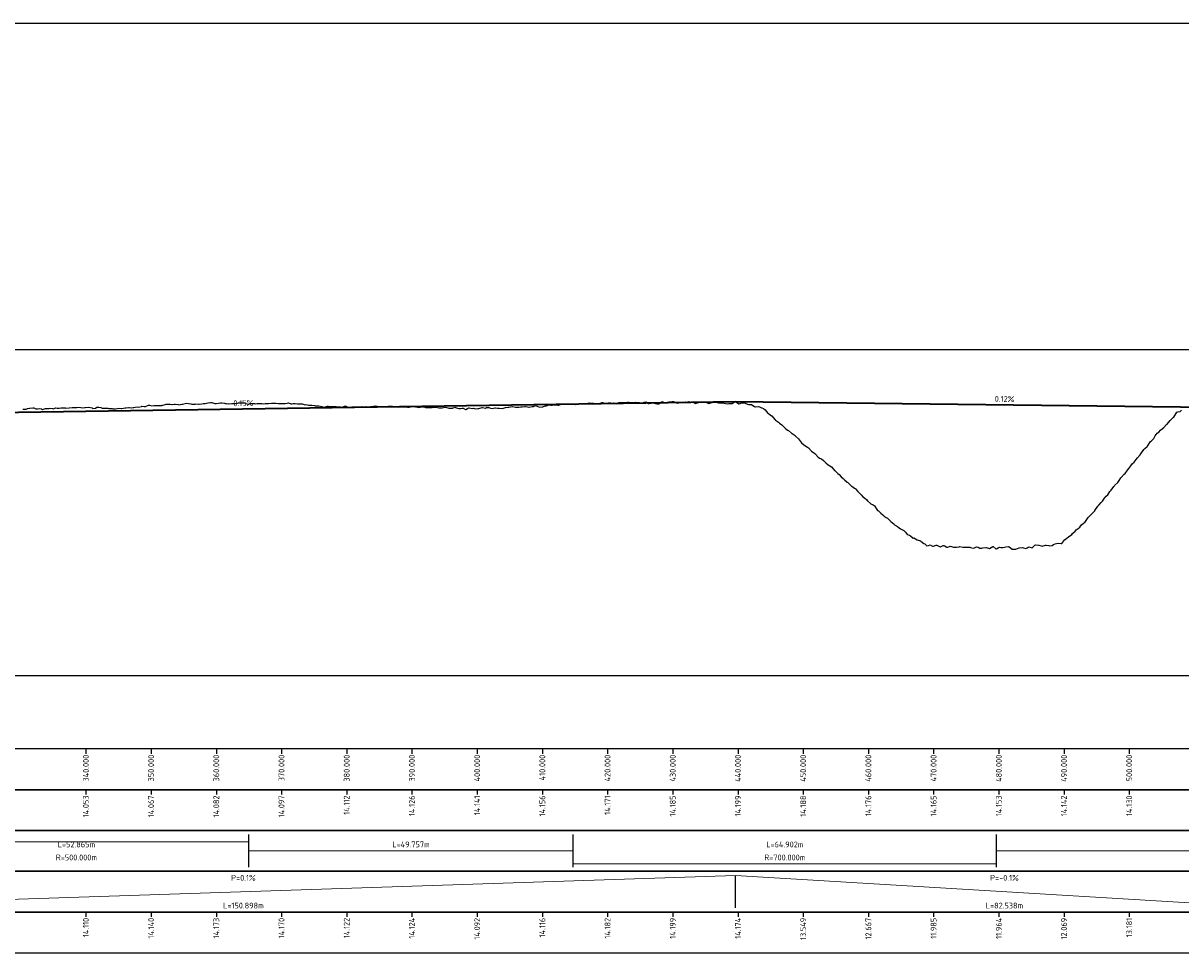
# Model space of a CAD drawing. Header units: metres. Extents: x 220364 to 225126, y 402650 to 403044.
# Tile 10 of 14: x 222764 to 222942, y 402650 to 402793. Entities that reach past the tile are written whole.
import ezdxf

# ---------------------------------------------------------------- set-up
doc = ezdxf.new("R2010")
doc.units = ezdxf.units.M
for name, color, linetype in [('C3D-PROFILE', 7, 'Continuous'), ('C3D-PROFILE_LABELING', 7, 'Continuous'), ('C3D-PROFILE_PROFILEVIEW', 7, 'Continuous'), ('C3D-PROFILE_PROFILEVIEW_LABELING', 7, 'Continuous')]:
    doc.layers.add(name, color=color, linetype=linetype)
for name, color, linetype, lineweight in [('N-WA-GW-MAAIVELD-G', 90, 'Continuous', 35), ('X-XX-AL-DETAIL_2-G', 7, 'Continuous', 25), ('X-XX-AL-PROFIELBALK-G', 7, 'Continuous', 25), ('X-XX-AL-T18', 7, 'Continuous', 18), ('X-XX-AL-T25', 7, 'Continuous', 25)]:
    doc.layers.add(name, color=color, linetype=linetype, lineweight=lineweight)
doc.styles.add('NLCS-ISO', font='NLCS-ISO.ttf')

# ---------------------------------------------------------------- blocks, each defined once
blk = doc.blocks.new('*U2')
at = {"layer": 'X-XX-AL-T25', "color": 7, "linetype": 'Continuous', "lineweight": 25, "char_height": 0.9, "attachment_point": 8, "style": 'NLCS-ISO'}
for s, insert, rotation in [('{\\fNLCS-ISO|b0|i0|c0|p10;\\C256;0.12%}', (206352.1, 396233.84), 359.3398), ('{\\fNLCS-ISO|b0|i0|c0|p10;\\C256;0.15%}', (206235.37, 396233.2), 0.8456)]:
    blk.add_mtext(s, dxfattribs=dict(at, insert=insert, rotation=rotation))
blk = doc.blocks.new('*U5')
at = {"layer": 'X-XX-AL-T25', "color": 7, "linetype": 'Continuous', "lineweight": 25, "char_height": 0.9, "attachment_point": 6, "rotation": 90, "style": 'NLCS-ISO'}
for s, insert in [('14.110', (206211.22, 396154.76)), ('14.140', (206221.22, 396154.76)), ('14.173', (206231.22, 396154.76)), ('14.170', (206241.22, 396154.76)), ('14.122', (206251.22, 396154.76)), ('14.124', (206261.22, 396154.76)), ('14.092', (206271.22, 396154.76)), ('14.116', (206281.22, 396154.76)), ('14.182', (206291.22, 396154.76)), ('14.199', (206301.22, 396154.76)), ('14.174', (206311.22, 396154.76)), ('13.549', (206321.22, 396154.76)), ('12.667', (206331.22, 396154.76)), ('11.985', (206341.22, 396154.76)), ('11.964', (206351.22, 396154.76)), ('12.069', (206361.22, 396154.76)), ('13.181', (206371.22, 396154.76))]:
    blk.add_mtext(s, dxfattribs=dict(at, insert=insert))
blk = doc.blocks.new('*U6')
at = {"layer": 'X-XX-AL-T25', "color": 7, "linetype": 'Continuous', "lineweight": 25, "char_height": 0.9, "attachment_point": 5, "style": 'NLCS-ISO'}
for s, insert in [('P=0.1%', (206235.38, 396160.89)), ('P=-0.1%', (206352.09, 396160.89)), ('L=150.898m', (206235.38, 396156.64)), ('L=82.538m', (206352.09, 396156.64))]:
    blk.add_mtext(s, dxfattribs=dict(at, insert=insert))
blk = doc.blocks.new('*U7')
at = {"layer": 'X-XX-AL-T25', "color": 7, "linetype": 'Continuous', "lineweight": 25, "char_height": 0.9, "attachment_point": 5, "style": 'NLCS-ISO'}
for s, insert in [('L=52.865m', (206209.77, 396166.01)), ('L=49.757m', (206261.08, 396166.01)), ('L=64.902m', (206318.41, 396166.01)), ('R=500.000m', (206209.77, 396164.01)), ('R=700.000m', (206318.41, 396164.01))]:
    blk.add_mtext(s, dxfattribs=dict(at, insert=insert))
blk = doc.blocks.new('*U8')
at = {"layer": 'X-XX-AL-T25', "color": 7, "linetype": 'Continuous', "lineweight": 25, "char_height": 0.9, "attachment_point": 6, "rotation": 90, "style": 'NLCS-ISO'}
for s, insert in [('14.053', (206211.22, 396173.51)), ('14.067', (206221.22, 396173.51)), ('14.082', (206231.22, 396173.51)), ('14.097', (206241.22, 396173.51)), ('14.112', (206251.22, 396173.51)), ('14.126', (206261.22, 396173.51)), ('14.141', (206271.22, 396173.51)), ('14.156', (206281.22, 396173.51)), ('14.171', (206291.22, 396173.51)), ('14.185', (206301.22, 396173.51)), ('14.199', (206311.22, 396173.51)), ('14.188', (206321.22, 396173.51)), ('14.176', (206331.22, 396173.51)), ('14.165', (206341.22, 396173.51)), ('14.153', (206351.22, 396173.51)), ('14.142', (206361.22, 396173.51)), ('14.130', (206371.22, 396173.51))]:
    blk.add_mtext(s, dxfattribs=dict(at, insert=insert))
blk = doc.blocks.new('*U9')
at = {"layer": 'X-XX-AL-T25', "color": 7, "linetype": 'Continuous', "lineweight": 25, "char_height": 0.9, "attachment_point": 6, "rotation": 90, "style": 'NLCS-ISO'}
for s, insert in [('340.000', (206211.22, 396179.76)), ('350.000', (206221.22, 396179.76)), ('360.000', (206231.22, 396179.76)), ('370.000', (206241.22, 396179.76)), ('380.000', (206251.22, 396179.76)), ('390.000', (206261.22, 396179.76)), ('400.000', (206271.22, 396179.76)), ('410.000', (206281.22, 396179.76)), ('420.000', (206291.22, 396179.76)), ('430.000', (206301.22, 396179.76)), ('440.000', (206311.22, 396179.76)), ('450.000', (206321.22, 396179.76)), ('460.000', (206331.22, 396179.76)), ('470.000', (206341.22, 396179.76)), ('480.000', (206351.22, 396179.76)), ('490.000', (206361.22, 396179.76)), ('500.000', (206371.22, 396179.76))]:
    blk.add_mtext(s, dxfattribs=dict(at, insert=insert))
blk = doc.blocks.new('*U11')
at = {"layer": 'N-WA-GW-MAAIVELD-G', "color": 3, "linetype": 'Continuous', "lineweight": 35}
for p, q in [((206159.93, 396231.66), (206310.83, 396233.89)), ((206310.83, 396233.89), (206393.36, 396232.93))]:
    blk.add_line(p, q, dxfattribs=at)
blk = doc.blocks.new('*U12')
at = {"layer": 'C3D-PROFILE', "color": 7, "linetype": 'Continuous', "lineweight": -3}
for p, q in [((206201.55, 396232.74), (206201.65, 396232.74)), ((206201.65, 396232.74), (206202.06, 396232.75)), ((206202.06, 396232.75), (206202.27, 396232.81)), ((206202.27, 396232.81), (206202.56, 396232.9)), ((206202.56, 396232.9), (206202.62, 396232.88)), ((206202.62, 396232.88), (206203.07, 396232.95)), ((206203.07, 396232.95), (206203.22, 396232.94)), ((206203.22, 396232.94), (206203.57, 396232.76)), ((206203.57, 396232.76), (206203.81, 396232.8)), ((206203.81, 396232.8), (206204.08, 396232.81)), ((206204.08, 396232.81), (206204.41, 396232.77)), ((206204.41, 396232.77), (206204.59, 396232.7)), ((206204.59, 396232.7), (206205.01, 396232.82)), ((206205.01, 396232.82), (206205.09, 396232.85)), ((206205.09, 396232.85), (206205.53, 396232.85)), ((206205.53, 396232.85), (206205.6, 396232.85)), ((206205.6, 396232.85), (206205.61, 396232.86)), ((206205.61, 396232.86), (206206.1, 396232.83)), ((206206.1, 396232.83), (206206.21, 396232.8)), ((206206.21, 396232.8), (206206.61, 396232.92)), ((206206.61, 396232.92), (206206.81, 396232.88)), ((206206.81, 396232.88), (206206.83, 396232.88)), ((206206.83, 396232.88), (206207.12, 396232.88)), ((206207.12, 396232.88), (206207.42, 396232.95)), ((206207.42, 396232.95), (206207.62, 396232.92)), ((206207.62, 396232.92), (206208.03, 396232.92)), ((206208.03, 396232.92), (206208.13, 396232.89)), ((206208.13, 396232.89), (206208.64, 396232.93)), ((206208.64, 396232.93), (206208.64, 396232.94)), ((206208.64, 396232.94), (206208.65, 396232.94)), ((206208.65, 396232.94), (206209.14, 396232.97)), ((206209.14, 396232.97), (206209.24, 396232.98)), ((206209.24, 396232.98), (206209.65, 396232.98)), ((206209.65, 396232.98), (206209.85, 396232.96)), ((206209.85, 396232.96), (206210.16, 396233.01)), ((206210.16, 396233.01), (206210.46, 396233)), ((206210.46, 396233), (206210.67, 396232.94)), ((206210.67, 396232.94), (206211.07, 396232.98)), ((206211.07, 396232.98), (206211.17, 396232.98)), ((206211.17, 396232.98), (206211.68, 396233.02)), ((206211.68, 396233.02), (206211.68, 396233.02)), ((206211.68, 396233.02), (206212.19, 396232.91)), ((206212.19, 396232.91), (206212.29, 396232.84)), ((206212.29, 396232.84), (206212.69, 396232.86)), ((206212.69, 396232.86), (206212.71, 396232.87)), ((206212.71, 396232.87), (206212.9, 396233.01)), ((206212.9, 396233.01), (206213.2, 396233.04)), ((206213.2, 396233.04), (206213.52, 396232.98)), ((206213.52, 396232.98), (206213.71, 396232.88)), ((206213.71, 396232.88), (206214.14, 396232.87)), ((206214.14, 396232.87), (206214.22, 396232.88)), ((206214.22, 396232.88), (206214.58, 396232.86)), ((206214.58, 396232.86), (206214.73, 396232.83)), ((206214.73, 396232.83), (206214.76, 396232.83)), ((206214.76, 396232.83), (206215.23, 396232.82)), ((206215.23, 396232.82), (206215.38, 396232.8)), ((206215.38, 396232.8), (206215.74, 396232.78)), ((206215.74, 396232.78), (206216, 396232.84)), ((206216, 396232.84), (206216.25, 396232.86)), ((206216.25, 396232.86), (206216.61, 396232.81)), ((206216.61, 396232.81), (206216.76, 396232.81)), ((206216.76, 396232.81), (206217.23, 396232.91)), ((206217.23, 396232.91), (206217.27, 396232.91)), ((206217.27, 396232.91), (206217.41, 396232.93)), ((206217.41, 396232.93), (206217.77, 396232.96)), ((206217.77, 396232.96), (206217.85, 396232.97)), ((206217.85, 396232.97), (206218.28, 396232.95)), ((206218.28, 396232.95), (206218.47, 396232.96)), ((206218.47, 396232.96), (206218.58, 396232.98)), ((206218.58, 396232.98), (206218.79, 396233.01)), ((206218.79, 396233.01), (206219.1, 396233.08)), ((206219.1, 396233.08), (206219.3, 396233.05)), ((206219.3, 396233.05), (206219.73, 396233.16)), ((206219.73, 396233.16), (206219.81, 396233.18)), ((206219.81, 396233.18), (206220.14, 396233.15)), ((206220.14, 396233.15), (206220.32, 396233.13)), ((206220.32, 396233.13), (206220.36, 396233.14)), ((206220.36, 396233.14), (206220.83, 396233.34)), ((206220.83, 396233.34), (206220.99, 396233.34)), ((206220.99, 396233.34), (206221.34, 396233.26)), ((206221.34, 396233.26), (206221.62, 396233.29)), ((206221.62, 396233.29), (206221.84, 396233.31)), ((206221.84, 396233.31), (206222, 396233.28)), ((206222, 396233.28), (206222.35, 396233.27)), ((206222.35, 396233.27), (206222.8, 396233.31)), ((206222.8, 396233.31), (206222.86, 396233.32)), ((206222.86, 396233.32), (206222.88, 396233.31)), ((206222.88, 396233.31), (206223.37, 396233.43)), ((206223.37, 396233.43), (206223.51, 396233.47)), ((206223.51, 396233.47), (206223.88, 396233.48)), ((206223.88, 396233.48), (206224.14, 396233.47)), ((206224.14, 396233.47), (206224.39, 396233.46)), ((206224.39, 396233.46), (206224.46, 396233.46)), ((206224.46, 396233.46), (206224.77, 396233.49)), ((206224.77, 396233.49), (206224.9, 396233.48)), ((206224.9, 396233.48), (206225.4, 396233.42)), ((206225.4, 396233.42), (206225.41, 396233.41)), ((206225.41, 396233.41), (206225.92, 396233.49)), ((206225.41, 396233.41), (206225.41, 396233.41)), ((206225.92, 396233.49), (206226.05, 396233.48)), ((206226.05, 396233.48), (206226.43, 396233.61)), ((206226.43, 396233.61), (206226.7, 396233.66)), ((206226.7, 396233.66), (206226.94, 396233.57)), ((206226.94, 396233.57), (206227.34, 396233.52)), ((206227.34, 396233.52), (206227.45, 396233.5)), ((206227.45, 396233.5), (206227.9, 396233.51)), ((206227.9, 396233.51), (206227.96, 396233.51)), ((206227.96, 396233.51), (206227.98, 396233.52)), ((206227.98, 396233.52), (206228.47, 396233.51)), ((206228.47, 396233.51), (206228.62, 396233.48)), ((206228.62, 396233.48), (206228.98, 396233.56)), ((206228.98, 396233.56), (206229.26, 396233.59)), ((206229.26, 396233.59), (206229.49, 396233.58)), ((206229.49, 396233.58), (206229.9, 396233.7)), ((206229.9, 396233.7), (206230, 396233.7)), ((206230, 396233.7), (206230.33, 396233.75)), ((206230.33, 396233.75), (206230.4, 396233.76)), ((206230.4, 396233.76), (206230.51, 396233.76)), ((206230.51, 396233.76), (206230.54, 396233.76)), ((206230.54, 396233.76), (206231.02, 396233.6)), ((206231.02, 396233.6), (206231.2, 396233.62)), ((206231.2, 396233.62), (206231.54, 396233.66)), ((206231.54, 396233.66), (206231.85, 396233.71)), ((206231.85, 396233.71), (206232.05, 396233.69)), ((206232.05, 396233.69), (206232.5, 396233.63)), ((206232.5, 396233.63), (206232.56, 396233.59)), ((206232.56, 396233.59), (206232.77, 396233.59)), ((206232.77, 396233.59), (206233.07, 396233.54)), ((206233.07, 396233.54), (206233.15, 396233.56)), ((206233.15, 396233.56), (206233.58, 396233.6)), ((206233.58, 396233.6), (206233.81, 396233.6)), ((206233.81, 396233.6), (206234.09, 396233.57)), ((206234.09, 396233.57), (206234.46, 396233.66)), ((206234.46, 396233.66), (206234.61, 396233.69)), ((206234.61, 396233.69), (206235.11, 396233.71)), ((206235.11, 396233.71), (206235.12, 396233.71)), ((206235.12, 396233.71), (206235.14, 396233.71)), ((206235.14, 396233.71), (206235.63, 396233.68)), ((206235.63, 396233.68), (206235.76, 396233.62)), ((206235.76, 396233.62), (206236.14, 396233.47)), ((206236.14, 396233.47), (206236.2, 396233.49)), ((206236.2, 396233.49), (206236.42, 396233.57)), ((206236.42, 396233.57), (206236.65, 396233.62)), ((206236.65, 396233.62), (206237.08, 396233.57)), ((206237.08, 396233.57), (206237.16, 396233.53)), ((206237.16, 396233.53), (206237.47, 396233.58)), ((206237.47, 396233.58), (206237.68, 396233.6)), ((206237.68, 396233.6), (206237.74, 396233.61)), ((206237.74, 396233.61), (206238.19, 396233.6)), ((206238.19, 396233.6), (206238.39, 396233.56)), ((206238.39, 396233.56), (206238.7, 396233.58)), ((206238.7, 396233.58), (206239.05, 396233.61)), ((206239.05, 396233.61), (206239.21, 396233.59)), ((206239.21, 396233.59), (206239.71, 396233.65)), ((206239.71, 396233.65), (206239.73, 396233.65)), ((206239.73, 396233.65), (206239.78, 396233.65)), ((206239.78, 396233.65), (206240.24, 396233.66)), ((206240.24, 396233.66), (206240.37, 396233.65)), ((206240.37, 396233.65), (206240.75, 396233.57)), ((206240.75, 396233.57), (206241.03, 396233.61)), ((206241.03, 396233.61), (206241.26, 396233.58)), ((206241.26, 396233.58), (206241.69, 396233.59)), ((206241.69, 396233.59), (206241.77, 396233.61)), ((206241.77, 396233.61), (206242.08, 396233.67)), ((206242.08, 396233.67), (206242.29, 396233.69)), ((206242.29, 396233.69), (206242.67, 396233.54)), ((206242.67, 396233.54), (206242.8, 396233.54)), ((206242.8, 396233.54), (206243, 396233.57)), ((206243, 396233.57), (206243.31, 396233.59)), ((206243.31, 396233.59), (206243.66, 396233.53)), ((206243.66, 396233.53), (206243.82, 396233.52)), ((206243.82, 396233.52), (206244.32, 396233.56)), ((206244.32, 396233.56), (206244.34, 396233.56)), ((206244.34, 396233.56), (206244.39, 396233.55)), ((206244.39, 396233.55), (206244.85, 396233.4)), ((206244.85, 396233.4), (206244.98, 396233.44)), ((206244.98, 396233.44), (206245.36, 396233.35)), ((206245.36, 396233.35), (206245.64, 396233.32)), ((206245.64, 396233.32), (206245.87, 396233.36)), ((206245.87, 396233.36), (206246.3, 396233.29)), ((206246.3, 396233.29), (206246.38, 396233.25)), ((206246.38, 396233.25), (206246.69, 396233.26)), ((206246.69, 396233.26), (206246.9, 396233.26)), ((206246.9, 396233.26), (206246.95, 396233.26)), ((206246.95, 396233.26), (206247.41, 396233.12)), ((206247.41, 396233.12), (206247.61, 396233.04)), ((206247.61, 396233.04), (206247.92, 396233.09)), ((206247.92, 396233.09), (206248.27, 396233.2)), ((206248.27, 396233.2), (206248.43, 396233.19)), ((206248.43, 396233.19), (206248.93, 396233.14)), ((206248.93, 396233.14), (206248.95, 396233.13)), ((206248.95, 396233.13), (206249, 396233.14)), ((206249, 396233.14), (206249.46, 396233.16)), ((206249.46, 396233.16), (206249.59, 396233.15)), ((206249.59, 396233.15), (206249.97, 396233.11)), ((206249.97, 396233.11), (206250.25, 396233.11)), ((206250.25, 396233.11), (206250.48, 396233.05)), ((206250.48, 396233.05), (206250.91, 396233.2)), ((206250.91, 396233.2), (206250.99, 396233.22)), ((206250.99, 396233.22), (206251.3, 396233.08)), ((206251.3, 396233.08), (206251.51, 396232.98)), ((206251.51, 396232.98), (206251.56, 396232.99)), ((206251.56, 396232.99), (206252.02, 396233.09)), ((206252.02, 396233.09), (206252.22, 396233.09)), ((206252.22, 396233.09), (206252.53, 396233.09)), ((206252.53, 396233.09), (206252.88, 396233.09)), ((206252.88, 396233.09), (206253.04, 396233.05)), ((206253.04, 396233.05), (206253.54, 396233.12)), ((206253.54, 396233.12), (206253.55, 396233.12)), ((206253.55, 396233.12), (206253.61, 396233.12)), ((206253.61, 396233.12), (206254.07, 396233.1)), ((206254.07, 396233.1), (206254.2, 396233.13)), ((206254.2, 396233.13), (206254.58, 396233.11)), ((206254.58, 396233.11), (206254.86, 396233.13)), ((206254.86, 396233.13), (206255.09, 396233.14)), ((206255.09, 396233.14), (206255.52, 396233.23)), ((206255.52, 396233.23), (206255.6, 396233.24)), ((206255.6, 396233.24), (206255.91, 396233.2)), ((206255.91, 396233.2), (206256.12, 396233.16)), ((206256.12, 396233.16), (206256.17, 396233.16)), ((206256.17, 396233.16), (206256.63, 396233.08)), ((206256.63, 396233.08), (206256.83, 396233.09)), ((206256.83, 396233.09), (206257.14, 396233.15)), ((206257.14, 396233.15), (206257.49, 396233.14)), ((206257.49, 396233.14), (206257.65, 396233.17)), ((206257.65, 396233.17), (206258.15, 396233.18)), ((206258.15, 396233.18), (206258.16, 396233.18)), ((206258.16, 396233.18), (206258.22, 396233.18)), ((206258.22, 396233.18), (206258.68, 396233.14)), ((206258.68, 396233.14), (206258.81, 396233.14)), ((206258.81, 396233.14), (206259.19, 396233.05)), ((206259.19, 396233.05), (206259.47, 396233.08)), ((206259.47, 396233.08), (206259.7, 396233.09)), ((206259.7, 396233.09), (206260.12, 396233.11)), ((206260.12, 396233.11), (206260.21, 396233.11)), ((206260.21, 396233.11), (206260.52, 396233.05)), ((206260.52, 396233.05), (206260.73, 396233.02)), ((206260.73, 396233.02), (206260.78, 396233.03)), ((206260.78, 396233.03), (206261.24, 396233.13)), ((206261.24, 396233.13), (206261.44, 396233.12)), ((206261.44, 396233.12), (206261.75, 396233.11)), ((206261.75, 396233.11), (206262.1, 396233.03)), ((206262.1, 396233.03), (206262.26, 396232.98)), ((206262.26, 396232.98), (206262.76, 396233.11)), ((206262.76, 396233.11), (206262.77, 396233.12)), ((206262.77, 396233.12), (206262.78, 396233.12)), ((206262.78, 396233.12), (206262.83, 396233.1)), ((206262.83, 396233.1), (206263.2, 396233.01)), ((206263.2, 396233.01), (206263.29, 396233)), ((206263.29, 396233), (206263.42, 396233)), ((206263.42, 396233), (206263.8, 396232.98)), ((206263.8, 396232.98), (206264.08, 396232.97)), ((206264.08, 396232.97), (206264.31, 396232.99)), ((206264.31, 396232.99), (206264.73, 396233.02)), ((206264.73, 396233.02), (206264.82, 396233.01)), ((206264.82, 396233.01), (206265.13, 396232.97)), ((206265.13, 396232.97), (206265.34, 396232.93)), ((206265.34, 396232.93), (206265.39, 396232.94)), ((206265.39, 396232.94), (206265.85, 396232.94)), ((206265.85, 396232.94), (206266.05, 396232.98)), ((206266.05, 396232.98), (206266.36, 396233.04)), ((206266.36, 396233.04), (206266.71, 396232.92)), ((206266.71, 396232.92), (206266.87, 396232.9)), ((206266.87, 396232.9), (206267.37, 396232.88)), ((206267.37, 396232.88), (206267.38, 396232.87)), ((206267.38, 396232.87), (206267.44, 396232.89)), ((206267.44, 396232.89), (206267.81, 396233.01)), ((206267.81, 396233.01), (206267.9, 396232.99)), ((206267.9, 396232.99), (206268.23, 396232.87)), ((206268.23, 396232.87), (206268.41, 396232.83)), ((206268.41, 396232.83), (206268.65, 396232.84)), ((206268.65, 396232.84), (206268.92, 396232.89)), ((206268.92, 396232.89), (206269.07, 396232.87)), ((206269.07, 396232.87), (206269.43, 396232.7)), ((206269.43, 396232.7), (206269.49, 396232.7)), ((206269.49, 396232.7), (206269.74, 396232.83)), ((206269.74, 396232.83), (206269.95, 396232.91)), ((206269.95, 396232.91), (206270, 396232.91)), ((206270, 396232.91), (206270.46, 396232.84)), ((206270.46, 396232.84), (206270.66, 396232.86)), ((206270.66, 396232.86), (206270.97, 396232.8)), ((206270.97, 396232.8), (206271.32, 396232.81)), ((206271.32, 396232.81), (206271.48, 396232.84)), ((206271.48, 396232.84), (206271.98, 396232.97)), ((206271.98, 396232.97), (206271.99, 396232.98)), ((206271.99, 396232.98), (206272.05, 396232.97)), ((206272.05, 396232.97), (206272.51, 396232.88)), ((206272.51, 396232.88), (206272.64, 396232.98)), ((206272.64, 396232.98), (206273.02, 396232.99)), ((206273.02, 396232.99), (206273.29, 396232.87)), ((206273.29, 396232.87), (206273.53, 396232.85)), ((206273.53, 396232.85), (206273.95, 396232.93)), ((206273.95, 396232.93), (206274.04, 396232.92)), ((206274.04, 396232.92), (206274.35, 396232.9)), ((206274.35, 396232.9), (206274.55, 396232.88)), ((206274.55, 396232.88), (206274.61, 396232.86)), ((206274.61, 396232.86), (206275.07, 396232.85)), ((206275.07, 396232.85), (206275.27, 396232.9)), ((206275.27, 396232.9), (206275.58, 396232.96)), ((206275.58, 396232.96), (206275.93, 396233.01)), ((206275.93, 396233.01), (206276.09, 396233.05)), ((206276.09, 396233.05), (206276.59, 396233.13)), ((206276.59, 396233.13), (206276.6, 396233.12)), ((206276.6, 396233.12), (206276.66, 396233.12)), ((206276.66, 396233.12), (206277.12, 396233.04)), ((206277.12, 396233.04), (206277.25, 396233.03)), ((206277.25, 396233.03), (206277.63, 396233.03)), ((206277.63, 396233.03), (206277.9, 396233.07)), ((206277.9, 396233.07), (206278.14, 396233.08)), ((206278.14, 396233.08), (206278.56, 396233.14)), ((206278.56, 396233.14), (206278.65, 396233.12)), ((206278.65, 396233.12), (206278.97, 396233.07)), ((206278.97, 396233.07), (206279.16, 396233.02)), ((206279.16, 396233.02), (206279.22, 396233.03)), ((206279.22, 396233.03), (206279.68, 396233.14)), ((206279.68, 396233.14), (206279.88, 396233.16)), ((206279.88, 396233.16), (206280.19, 396233.27)), ((206280.19, 396233.27), (206280.54, 396233.15)), ((206280.54, 396233.15), (206280.7, 396233.08)), ((206280.7, 396233.08), (206281.2, 396233.05)), ((206281.2, 396233.05), (206281.21, 396233.05)), ((206281.21, 396233.05), (206281.27, 396233.07)), ((206281.27, 396233.07), (206281.73, 396233.22)), ((206281.73, 396233.22), (206281.86, 396233.23)), ((206281.86, 396233.23), (206282.24, 396233.38)), ((206282.24, 396233.38), (206282.51, 396233.36)), ((206282.51, 396233.36), (206282.75, 396233.34)), ((206282.75, 396233.34), (206283.17, 396233.38)), ((206283.17, 396233.38), (206283.26, 396233.38)), ((206283.26, 396233.38), (206283.32, 396233.37)), ((206283.32, 396233.37), (206283.58, 396233.36)), ((206283.58, 396233.36), (206283.74, 396233.35)), ((206283.74, 396233.35), (206283.77, 396233.35)), ((206283.77, 396233.35), (206283.83, 396233.38)), ((206283.83, 396233.38), (206284.29, 396233.56)), ((206284.29, 396233.56), (206284.49, 396233.55)), ((206284.49, 396233.55), (206284.8, 396233.56)), ((206284.8, 396233.56), (206285.15, 396233.54)), ((206285.15, 396233.54), (206285.31, 396233.49)), ((206285.31, 396233.49), (206285.81, 396233.47)), ((206285.81, 396233.47), (206285.82, 396233.47)), ((206285.82, 396233.47), (206285.88, 396233.47)), ((206285.88, 396233.47), (206285.96, 396233.47)), ((206285.96, 396233.47), (206286.33, 396233.46)), ((206286.33, 396233.46), (206286.46, 396233.54)), ((206286.46, 396233.54), (206286.85, 396233.58)), ((206286.85, 396233.58), (206287.11, 396233.53)), ((206287.11, 396233.53), (206287.36, 396233.54)), ((206287.36, 396233.54), (206287.77, 396233.55)), ((206287.77, 396233.55), (206287.87, 396233.56)), ((206287.87, 396233.56), (206288.24, 396233.64)), ((206288.24, 396233.64), (206288.38, 396233.68)), ((206288.38, 396233.68), (206288.42, 396233.68)), ((206288.42, 396233.68), (206288.89, 396233.63)), ((206288.89, 396233.63), (206289.07, 396233.63)), ((206289.07, 396233.63), (206289.4, 396233.6)), ((206289.4, 396233.6), (206289.73, 396233.57)), ((206289.73, 396233.57), (206289.92, 396233.61)), ((206289.92, 396233.61), (206290.38, 396233.74)), ((206290.38, 396233.74), (206290.43, 396233.73)), ((206290.43, 396233.73), (206290.6, 396233.71)), ((206290.6, 396233.71), (206290.88, 396233.63)), ((206290.88, 396233.63), (206290.94, 396233.67)), ((206290.94, 396233.67), (206291.3, 396233.72)), ((206291.3, 396233.72), (206291.45, 396233.7)), ((206291.45, 396233.7), (206291.72, 396233.69)), ((206291.72, 396233.69), (206291.96, 396233.67)), ((206291.96, 396233.67), (206292.14, 396233.7)), ((206292.14, 396233.7), (206292.47, 396233.6)), ((206292.47, 396233.6), (206292.56, 396233.54)), ((206292.56, 396233.54), (206292.96, 396233.75)), ((206292.96, 396233.75), (206292.99, 396233.76)), ((206292.99, 396233.76), (206292.99, 396233.76)), ((206292.99, 396233.76), (206293.17, 396233.76)), ((206293.17, 396233.76), (206293.5, 396233.76)), ((206293.5, 396233.76), (206293.64, 396233.76)), ((206293.64, 396233.76), (206294.01, 396233.77)), ((206294.01, 396233.77), (206294.28, 396233.79)), ((206294.28, 396233.79), (206294.52, 396233.79)), ((206294.52, 396233.79), (206294.92, 396233.75)), ((206294.92, 396233.75), (206295.03, 396233.73)), ((206295.03, 396233.73), (206295.43, 396233.77)), ((206295.43, 396233.77), (206295.54, 396233.78)), ((206295.54, 396233.78), (206295.57, 396233.78)), ((206295.57, 396233.78), (206296.05, 396233.74)), ((206296.05, 396233.74), (206296.21, 396233.7)), ((206296.21, 396233.7), (206296.56, 396233.68)), ((206296.56, 396233.68), (206296.85, 396233.81)), ((206296.85, 396233.81), (206297.07, 396233.83)), ((206297.07, 396233.83), (206297.5, 396233.58)), ((206297.5, 396233.58), (206297.58, 396233.57)), ((206297.58, 396233.57), (206297.9, 396233.66)), ((206297.9, 396233.66), (206298.09, 396233.72)), ((206298.09, 396233.72), (206298.14, 396233.72)), ((206298.14, 396233.72), (206298.6, 396233.61)), ((206298.6, 396233.61), (206298.78, 396233.55)), ((206298.78, 396233.55), (206299.11, 396233.56)), ((206299.11, 396233.56), (206299.43, 396233.8)), ((206299.43, 396233.8), (206299.62, 396233.88)), ((206299.62, 396233.88), (206300.07, 396233.72)), ((206300.07, 396233.72), (206300.13, 396233.73)), ((206300.13, 396233.73), (206300.38, 396233.78)), ((206300.38, 396233.78), (206300.64, 396233.83)), ((206300.38, 396233.78), (206300.38, 396233.78)), ((206300.64, 396233.83), (206300.71, 396233.85)), ((206300.71, 396233.85), (206301.15, 396233.88)), ((206301.15, 396233.88), (206301.34, 396233.88)), ((206301.34, 396233.88), (206301.66, 396233.74)), ((206301.66, 396233.74), (206301.97, 396233.66)), ((206301.97, 396233.66), (206302.17, 396233.71)), ((206302.17, 396233.71), (206302.61, 396233.76)), ((206302.61, 396233.76), (206302.68, 396233.75)), ((206302.68, 396233.75), (206302.99, 396233.81)), ((206302.99, 396233.81), (206303.19, 396233.84)), ((206303.19, 396233.84), (206303.24, 396233.82)), ((206303.24, 396233.82), (206303.7, 396233.89)), ((206303.7, 396233.89), (206304.01, 396233.75)), ((206304.01, 396233.75), (206304.21, 396233.83)), ((206304.21, 396233.83), (206304.51, 396233.7)), ((206304.51, 396233.7), (206304.72, 396233.61)), ((206304.72, 396233.61), (206305.14, 396233.74)), ((206305.14, 396233.74), (206305.23, 396233.77)), ((206305.23, 396233.77), (206305.6, 396233.79)), ((206305.6, 396233.79), (206305.74, 396233.79)), ((206305.74, 396233.79), (206305.77, 396233.79)), ((206305.77, 396233.79), (206306.25, 396233.81)), ((206306.25, 396233.81), (206306.4, 396233.76)), ((206306.4, 396233.76), (206306.76, 396233.62)), ((206306.76, 396233.62), (206307.04, 396233.72)), ((206307.04, 396233.72), (206307.27, 396233.75)), ((206307.27, 396233.75), (206307.6, 396233.8)), ((206307.6, 396233.8), (206307.67, 396233.82)), ((206307.67, 396233.82), (206307.78, 396233.79)), ((206307.78, 396233.79), (206308.24, 396233.71)), ((206308.24, 396233.71), (206308.28, 396233.7)), ((206308.28, 396233.7), (206308.29, 396233.7)), ((206308.29, 396233.7), (206308.79, 396233.66)), ((206308.79, 396233.66), (206308.92, 396233.69)), ((206308.92, 396233.69), (206309.3, 396233.62)), ((206309.3, 396233.62), (206309.54, 396233.54)), ((206309.54, 396233.54), (206309.81, 396233.6)), ((206309.81, 396233.6), (206310.16, 396233.61)), ((206310.16, 396233.61), (206310.32, 396233.58)), ((206310.32, 396233.58), (206310.79, 396233.88)), ((206310.79, 396233.88), (206310.83, 396233.89)), ((206310.83, 396233.89), (206311, 396233.78)), ((206311, 396233.78), (206311.33, 396233.56)), ((206311.33, 396233.56), (206311.41, 396233.53)), ((206311.41, 396233.53), (206311.84, 396233.7)), ((206311.84, 396233.7), (206312.03, 396233.68)), ((206312.03, 396233.68), (206312.35, 396233.63)), ((206312.35, 396233.63), (206312.66, 396233.5)), ((206312.66, 396233.5), (206312.86, 396233.44)), ((206312.86, 396233.44), (206313.28, 396233.43)), ((206313.28, 396233.43), (206313.37, 396233.39)), ((206313.37, 396233.39), (206313.75, 396233.16)), ((206313.75, 396233.16), (206313.88, 396233.08)), ((206313.88, 396233.08), (206313.91, 396233.08)), ((206313.91, 396233.08), (206314.39, 396233.14)), ((206314.39, 396233.14), (206314.53, 396233.08)), ((206314.53, 396233.08), (206314.81, 396232.95)), ((206314.81, 396232.95), (206314.89, 396232.91)), ((206314.89, 396232.91), (206315.15, 396232.81)), ((206315.15, 396232.81), (206315.4, 396232.62)), ((206315.4, 396232.62), (206315.76, 396232.18)), ((206379.03, 396232.36), (206379.24, 396232.57)), ((206315.76, 396232.18), (206315.91, 396232.08)), ((206315.91, 396232.08), (206316.38, 396231.72)), ((206316.38, 396231.72), (206316.42, 396231.68)), ((206316.42, 396231.68), (206316.6, 396231.45)), ((206316.6, 396231.45), (206316.92, 396231.07)), ((206316.92, 396231.07), (206316.99, 396231.02)), ((206316.99, 396231.02), (206317.43, 396230.74)), ((206317.43, 396230.74), (206317.61, 396230.6)), ((206317.61, 396230.6), (206317.94, 396230.34)), ((206377.02, 396230.45), (206377.51, 396230.99)), ((206377.51, 396230.99), (206377.52, 396231)), ((206377.52, 396231), (206377.53, 396231.03)), ((206377.53, 396231.03), (206377.62, 396231.1)), ((206377.62, 396231.1), (206377.98, 396231.44)), ((206377.98, 396231.44), (206378.02, 396231.48)), ((206378.02, 396231.48), (206378.08, 396231.52)), ((206378.08, 396231.52), (206378.53, 396232.27)), ((206378.53, 396232.27), (206378.66, 396232.32)), ((206378.66, 396232.32), (206379.03, 396232.36)), ((206317.94, 396230.34), (206318.22, 396230.05)), ((206318.22, 396230.05), (206318.45, 396229.83)), ((206318.45, 396229.83), (206318.83, 396229.52)), ((206318.83, 396229.52), (206318.95, 396229.45)), ((206318.95, 396229.45), (206319.45, 396229.03)), ((206319.45, 396229.03), (206319.46, 396229.01)), ((206319.46, 396229.01), (206319.52, 396228.98)), ((206319.52, 396228.98), (206319.97, 396228.69)), ((206375.2, 396228.62), (206375.51, 396229.06)), ((206375.51, 396229.06), (206375.77, 396229.2)), ((206375.77, 396229.2), (206376.01, 396229.49)), ((206376.01, 396229.49), (206376.35, 396229.78)), ((206376.35, 396229.78), (206376.51, 396229.93)), ((206376.51, 396229.93), (206376.93, 396230.38)), ((206376.93, 396230.38), (206377.02, 396230.45)), ((206319.97, 396228.69), (206320.06, 396228.58)), ((206320.06, 396228.58), (206320.48, 396228.18)), ((206320.48, 396228.18), (206320.68, 396227.99)), ((206320.68, 396227.99), (206320.98, 396227.58)), ((206320.98, 396227.58), (206321.29, 396227.33)), ((206321.29, 396227.33), (206321.49, 396227.17)), ((206321.49, 396227.17), (206321.91, 396226.88)), ((206374.04, 396227.04), (206374.5, 396227.75)), ((206374.5, 396227.75), (206374.62, 396227.87)), ((206374.62, 396227.87), (206375, 396228.22)), ((206375, 396228.22), (206375.2, 396228.62)), ((206321.91, 396226.88), (206322, 396226.81)), ((206322, 396226.81), (206322.02, 396226.79)), ((206322.02, 396226.79), (206322.46, 396226.35)), ((206322.46, 396226.35), (206322.51, 396226.31)), ((206322.51, 396226.31), (206322.51, 396226.31)), ((206322.51, 396226.31), (206323.01, 396225.93)), ((206323.01, 396225.93), (206323.12, 396225.82)), ((206323.12, 396225.82), (206323.52, 396225.36)), ((206323.52, 396225.36), (206323.72, 396225.22)), ((206372.48, 396225.26), (206372.89, 396225.74)), ((206372.89, 396225.74), (206372.99, 396225.88)), ((206372.99, 396225.88), (206373.47, 396226.57)), ((206373.47, 396226.57), (206373.49, 396226.6)), ((206373.49, 396226.6), (206373.64, 396226.72)), ((206373.64, 396226.72), (206373.99, 396227)), ((206373.99, 396227), (206374.04, 396227.04)), ((206323.72, 396225.22), (206324.03, 396225.1)), ((206324.03, 396225.1), (206324.33, 396224.86)), ((206324.33, 396224.86), (206324.53, 396224.65)), ((206324.53, 396224.65), (206324.68, 396224.5)), ((206324.68, 396224.5), (206325.04, 396224.18)), ((206325.04, 396224.18), (206325.54, 396223.89)), ((206325.54, 396223.89), (206325.55, 396223.89)), ((206325.55, 396223.89), (206325.56, 396223.87)), ((206325.56, 396223.87), (206326.05, 396223.35)), ((206370.97, 396223.36), (206371.16, 396223.61)), ((206371.16, 396223.61), (206371.47, 396224.03)), ((206371.47, 396224.03), (206371.74, 396224.38)), ((206371.74, 396224.38), (206371.98, 396224.62)), ((206371.98, 396224.62), (206372.31, 396225.01)), ((206372.31, 396225.01), (206372.48, 396225.26)), ((206326.05, 396223.35), (206326.15, 396223.27)), ((206326.15, 396223.27), (206326.56, 396222.89)), ((206326.56, 396222.89), (206326.75, 396222.7)), ((206326.75, 396222.7), (206327.06, 396222.34)), ((206327.06, 396222.34), (206327.36, 396222.08)), ((206327.36, 396222.08), (206327.57, 396221.91)), ((206327.57, 396221.91), (206327.96, 396221.56)), ((206369.46, 396221.47), (206369.66, 396221.77)), ((206369.66, 396221.77), (206369.96, 396222.2)), ((206369.96, 396222.2), (206370, 396222.26)), ((206370, 396222.26), (206370.47, 396222.78)), ((206370.47, 396222.78), (206370.58, 396222.89)), ((206370.58, 396222.89), (206370.97, 396223.36)), ((206327.96, 396221.56), (206328.08, 396221.5)), ((206328.08, 396221.5), (206328.57, 396221)), ((206328.57, 396221), (206328.58, 396220.98)), ((206328.58, 396220.98), (206328.66, 396220.93)), ((206328.66, 396220.93), (206329.09, 396220.64)), ((206329.09, 396220.64), (206329.17, 396220.56)), ((206329.17, 396220.56), (206329.23, 396220.5)), ((206329.23, 396220.5), (206329.6, 396220.1)), ((206329.6, 396220.1), (206329.77, 396219.96)), ((206329.77, 396219.96), (206330.1, 396219.6)), ((206367.95, 396219.61), (206368.27, 396220.11)), ((206368.27, 396220.11), (206368.45, 396220.33)), ((206368.45, 396220.33), (206368.85, 396220.88)), ((206368.85, 396220.88), (206368.95, 396220.97)), ((206368.95, 396220.97), (206369.03, 396221.1)), ((206369.03, 396221.1), (206369.46, 396221.47)), ((206330.1, 396219.6), (206330.37, 396219.29)), ((206330.37, 396219.29), (206330.61, 396219.13)), ((206330.61, 396219.13), (206330.97, 396218.82)), ((206330.97, 396218.82), (206331.11, 396218.66)), ((206331.11, 396218.66), (206331.56, 396218.26)), ((206331.56, 396218.26), (206331.62, 396218.21)), ((206331.62, 396218.21), (206331.94, 396218.05)), ((206366.54, 396218), (206366.94, 396218.44)), ((206366.94, 396218.44), (206367.12, 396218.64)), ((206367.12, 396218.64), (206367.44, 396219.09)), ((206367.44, 396219.09), (206367.7, 396219.38)), ((206367.7, 396219.38), (206367.95, 396219.61)), ((206331.94, 396218.05), (206332.13, 396217.94)), ((206332.13, 396217.94), (206332.16, 396217.9)), ((206332.16, 396217.9), (206332.63, 396217.21)), ((206332.63, 396217.21), (206332.76, 396217.13)), ((206332.76, 396217.13), (206333.14, 396216.79)), ((206333.14, 396216.79), (206333.42, 396216.53)), ((206333.42, 396216.53), (206333.64, 396216.31)), ((206364.92, 396216.12), (206365.39, 396216.6)), ((206365.39, 396216.6), (206365.43, 396216.64)), ((206365.43, 396216.64), (206365.68, 396216.89)), ((206365.68, 396216.89), (206365.93, 396217.14)), ((206365.93, 396217.14), (206365.97, 396217.17)), ((206365.97, 396217.17), (206366.43, 396217.85)), ((206366.43, 396217.85), (206366.54, 396218)), ((206333.64, 396216.31), (206333.95, 396216.12)), ((206333.95, 396216.12), (206334.15, 396216.01)), ((206334.15, 396216.01), (206334.55, 396215.6)), ((206334.55, 396215.6), (206334.66, 396215.5)), ((206334.66, 396215.5), (206335.15, 396215.1)), ((206335.15, 396215.1), (206335.16, 396215.09)), ((206335.16, 396215.09), (206335.24, 396215.02)), ((206335.24, 396215.02), (206335.67, 396214.72)), ((206335.67, 396214.72), (206335.74, 396214.67)), ((206335.74, 396214.67), (206336.17, 396214.39)), ((206363.41, 396214.46), (206363.66, 396214.65)), ((206363.66, 396214.65), (206363.91, 396214.99)), ((206363.91, 396214.99), (206364.23, 396215.26)), ((206364.23, 396215.26), (206364.42, 396215.34)), ((206364.42, 396215.34), (206364.81, 396215.98)), ((206364.81, 396215.98), (206364.92, 396216.12)), ((206336.17, 396214.39), (206336.34, 396214.3)), ((206336.34, 396214.3), (206336.44, 396214.25)), ((206336.44, 396214.25), (206336.68, 396214.14)), ((206336.68, 396214.14), (206336.93, 396213.85)), ((206336.93, 396213.85), (206337.18, 396213.5)), ((206337.18, 396213.5), (206337.52, 396213.42)), ((206337.52, 396213.42), (206337.69, 396213.29)), ((206337.69, 396213.29), (206338.11, 396212.97)), ((206338.11, 396212.97), (206338.19, 396212.98)), ((206338.19, 396212.98), (206338.7, 396212.72)), ((206361.39, 396212.77), (206361.7, 396212.99)), ((206361.7, 396212.99), (206361.9, 396213.13)), ((206361.9, 396213.13), (206361.93, 396213.14)), ((206361.93, 396213.14), (206362.4, 396213.54)), ((206362.4, 396213.54), (206362.5, 396213.66)), ((206362.5, 396213.66), (206362.91, 396214.05)), ((206362.91, 396214.05), (206363.08, 396214.21)), ((206363.08, 396214.21), (206363.41, 396214.46)), ((206338.7, 396212.72), (206338.7, 396212.72)), ((206338.7, 396212.72), (206338.71, 396212.71)), ((206338.71, 396212.71), (206339.2, 396212.53)), ((206339.2, 396212.53), (206339.29, 396212.5)), ((206339.29, 396212.5), (206339.71, 396212.12)), ((206339.71, 396212.12), (206339.87, 396212.09)), ((206339.87, 396212.09), (206340.21, 396211.8)), ((206340.21, 396211.8), (206340.46, 396211.82)), ((206340.46, 396211.82), (206340.72, 396211.94)), ((206340.72, 396211.94), (206341.05, 396211.75)), ((206341.05, 396211.75), (206341.22, 396211.74)), ((206341.22, 396211.74), (206341.64, 396211.86)), ((206341.64, 396211.86), (206341.73, 396211.87)), ((206341.73, 396211.87), (206342.23, 396211.61)), ((206342.23, 396211.61), (206342.23, 396211.61)), ((206342.23, 396211.61), (206342.24, 396211.61)), ((206342.24, 396211.61), (206342.26, 396211.62)), ((206342.26, 396211.62), (206342.68, 396211.84)), ((206342.68, 396211.84), (206342.74, 396211.8)), ((206342.74, 396211.8), (206342.82, 396211.81)), ((206342.82, 396211.81), (206343.24, 396211.59)), ((206343.24, 396211.59), (206343.41, 396211.57)), ((206343.41, 396211.57), (206343.65, 396211.67)), ((206343.65, 396211.67), (206343.75, 396211.71)), ((206343.75, 396211.71), (206343.99, 396211.66)), ((206343.99, 396211.66), (206344.25, 396211.55)), ((206344.25, 396211.55), (206344.57, 396211.59)), ((206344.57, 396211.59), (206344.76, 396211.55)), ((206344.76, 396211.55), (206345.15, 396211.62)), ((206345.15, 396211.62), (206345.26, 396211.67)), ((206345.26, 396211.67), (206345.73, 396211.59)), ((206345.73, 396211.59), (206345.77, 396211.59)), ((206345.77, 396211.59), (206345.97, 396211.57)), ((206345.97, 396211.57), (206346.27, 396211.55)), ((206346.27, 396211.55), (206346.32, 396211.56)), ((206346.32, 396211.56), (206346.77, 396211.55)), ((206346.77, 396211.55), (206346.9, 396211.52)), ((206346.9, 396211.52), (206347.28, 396211.43)), ((206347.28, 396211.43), (206347.48, 396211.48)), ((206347.48, 396211.48), (206347.78, 396211.61)), ((206347.78, 396211.61), (206348.06, 396211.58)), ((206348.06, 396211.58), (206348.29, 396211.44)), ((206348.29, 396211.44), (206348.64, 396211.41)), ((206348.64, 396211.41), (206348.79, 396211.49)), ((206348.79, 396211.49), (206349.22, 396211.5)), ((206349.22, 396211.5), (206349.3, 396211.51)), ((206349.3, 396211.51), (206349.8, 396211.38)), ((206349.8, 396211.38), (206350.31, 396211.7)), ((206349.8, 396211.38), (206349.8, 396211.38)), ((206349.8, 396211.38), (206349.8, 396211.38)), ((206350.31, 396211.7), (206350.38, 396211.7)), ((206350.38, 396211.7), (206350.81, 396211.26)), ((206350.81, 396211.26), (206350.86, 396211.3)), ((206350.86, 396211.3), (206351.14, 396211.49)), ((206351.14, 396211.49), (206351.31, 396211.57)), ((206351.31, 396211.57), (206351.54, 396211.51)), ((206351.54, 396211.51), (206351.82, 396211.54)), ((206351.82, 396211.54), (206352.12, 396211.56)), ((206352.12, 396211.56), (206352.32, 396211.62)), ((206352.32, 396211.62), (206352.69, 396211.67)), ((206352.69, 396211.67), (206352.83, 396211.63)), ((206352.83, 396211.63), (206353.27, 396211.29)), ((206353.27, 396211.29), (206353.33, 396211.28)), ((206353.33, 396211.28), (206353.74, 396211.28)), ((206353.74, 396211.28), (206353.83, 396211.28)), ((206353.83, 396211.28), (206353.85, 396211.29)), ((206353.85, 396211.29), (206354.34, 396211.46)), ((206354.34, 396211.46), (206354.42, 396211.48)), ((206354.42, 396211.48), (206354.84, 396211.54)), ((206354.84, 396211.54), (206355, 396211.48)), ((206355, 396211.48), (206355.35, 396211.36)), ((206355.35, 396211.36), (206355.58, 396211.45)), ((206355.58, 396211.45), (206355.85, 396211.61)), ((206355.85, 396211.61), (206356.16, 396211.54)), ((206356.16, 396211.54), (206356.35, 396211.49)), ((206356.35, 396211.49), (206356.73, 396211.89)), ((206356.73, 396211.89), (206356.86, 396211.91)), ((206356.86, 396211.91), (206357.31, 396211.89)), ((206357.31, 396211.89), (206357.36, 396211.9)), ((206357.36, 396211.9), (206357.72, 396211.8)), ((206357.72, 396211.8), (206357.87, 396211.74)), ((206357.87, 396211.74), (206357.89, 396211.74)), ((206357.89, 396211.74), (206358.37, 396211.86)), ((206358.37, 396211.86), (206358.46, 396211.89)), ((206358.46, 396211.89), (206358.87, 396211.81)), ((206358.87, 396211.81), (206359.04, 396211.79)), ((206359.04, 396211.79), (206359.38, 396211.82)), ((206359.38, 396211.82), (206359.62, 396211.98)), ((206359.62, 396211.98), (206359.88, 396212.06)), ((206359.88, 396212.06), (206360.09, 396212.13)), ((206360.09, 396212.13), (206360.39, 396212.18)), ((206360.39, 396212.18), (206360.77, 396212.13)), ((206360.77, 396212.13), (206360.89, 396212.14)), ((206360.89, 396212.14), (206361.35, 396212.74)), ((206361.35, 396212.74), (206361.39, 396212.77))]:
    blk.add_line(p, q, dxfattribs=at)
blk = doc.blocks.new('*U13')
at = {"layer": 'X-XX-AL-DETAIL_2-G', "color": 7, "linetype": 'Continuous', "lineweight": 25}
for p, q in [((0, 100), (685.66, 100)), ((0, 50), (685.66, 50)), ((0, 0), (685.66, 0))]:
    blk.add_line(p, q, dxfattribs=at)
at = {"layer": 'X-XX-AL-PROFIELBALK-G', "color": 7, "linetype": 'Continuous', "lineweight": 25}
for p, q in [((340, -11.25), (340, -12)), ((350, -11.25), (350, -12)), ((360, -11.25), (360, -12)), ((370, -11.25), (370, -12)), ((380, -11.25), (380, -12)), ((390, -11.25), (390, -12)), ((400, -11.25), (400, -12)), ((410, -11.25), (410, -12)), ((420, -11.25), (420, -12)), ((430, -11.25), (430, -12)), ((440, -11.25), (440, -12)), ((450, -11.25), (450, -12)), ((460, -11.25), (460, -12)), ((470, -11.25), (470, -12)), ((480, -11.25), (480, -12)), ((490, -11.25), (490, -12)), ((500, -11.25), (500, -12)), ((340, -17.5), (340, -18.25)), ((350, -17.5), (350, -18.25)), ((360, -17.5), (360, -18.25)), ((370, -17.5), (370, -18.25)), ((380, -17.5), (380, -18.25)), ((390, -17.5), (390, -18.25)), ((400, -17.5), (400, -18.25)), ((410, -17.5), (410, -18.25)), ((420, -17.5), (420, -18.25)), ((430, -17.5), (430, -18.25)), ((440, -17.5), (440, -18.25)), ((450, -17.5), (450, -18.25)), ((460, -17.5), (460, -18.25)), ((470, -17.5), (470, -18.25)), ((480, -17.5), (480, -18.25)), ((490, -17.5), (490, -18.25)), ((500, -17.5), (500, -18.25)), ((364.98, -29.38), (364.98, -24.38)), ((414.74, -29.38), (414.74, -24.38)), ((479.64, -29.38), (479.64, -24.38)), ((439.6, -35.62), (439.6, -30.62)), ((340, -36.25), (340, -37)), ((350, -36.25), (350, -37)), ((360, -36.25), (360, -37)), ((370, -36.25), (370, -37)), ((380, -36.25), (380, -37)), ((390, -36.25), (390, -37)), ((400, -36.25), (400, -37)), ((410, -36.25), (410, -37)), ((420, -36.25), (420, -37)), ((430, -36.25), (430, -37)), ((440, -36.25), (440, -37)), ((450, -36.25), (450, -37)), ((460, -36.25), (460, -37)), ((470, -36.25), (470, -37)), ((480, -36.25), (480, -37)), ((490, -36.25), (490, -37)), ((500, -36.25), (500, -37))]:
    blk.add_line(p, q, dxfattribs=at)
for points in [[(0, -17.5), (685.66, -17.5), (685.66, -11.25), (0, -11.25)], [(0, -23.75), (685.66, -23.75), (685.66, -17.5), (0, -17.5)], [(0, -30), (685.66, -30), (685.66, -23.75), (0, -23.75)], [(0, -36.25), (685.66, -36.25), (685.66, -30), (0, -30)], [(0, -42.5), (685.66, -42.5), (685.66, -36.25), (0, -36.25)]]:
    blk.add_3dface(points, dxfattribs=at)
at = {"layer": 'X-XX-AL-T18', "color": 7, "linetype": 'Continuous', "lineweight": 18}
for p, q in [((312.12, -25.47), (364.98, -25.47)), ((364.98, -25.47), (364.98, -26.88)), ((364.98, -26.88), (364.98, -26.88)), ((364.98, -26.88), (414.74, -26.88)), ((414.74, -26.88), (414.74, -28.84)), ((479.64, -28.84), (479.64, -26.88)), ((479.64, -26.88), (479.64, -26.88)), ((479.64, -26.88), (613.01, -26.88)), ((414.74, -28.84), (479.64, -28.84)), ((288.7, -35.62), (439.6, -30.62)), ((439.6, -30.62), (522.14, -35.62))]:
    blk.add_line(p, q, dxfattribs=at)

msp = doc.modelspace()

# ---------------------------------------------------------------- block references
at = {"layer": 'C3D-PROFILE', "color": 7, "linetype": 'Continuous', "lineweight": -3}
for name in ['*U11', '*U12']:
    msp.add_blockref(name, (16562.79, 6500.91), dxfattribs=at)
at = {"layer": 'C3D-PROFILE_LABELING', "color": 7, "linetype": 'Continuous', "lineweight": -3}
msp.add_blockref('*U2', (16562.79, 6500.91), dxfattribs=at)
at = {"layer": 'C3D-PROFILE_PROFILEVIEW', "color": 7, "linetype": 'Continuous', "lineweight": -3}
msp.add_blockref('*U13', (222434.02, 402692.8), dxfattribs=at)
at = {"layer": 'C3D-PROFILE_PROFILEVIEW_LABELING', "color": 7, "linetype": 'Continuous', "lineweight": -3}
for name in ['*U9', '*U8', '*U7', '*U6', '*U5']:
    msp.add_blockref(name, (16562.79, 6500.91), dxfattribs=at)

doc.saveas('drawing.dxf')
